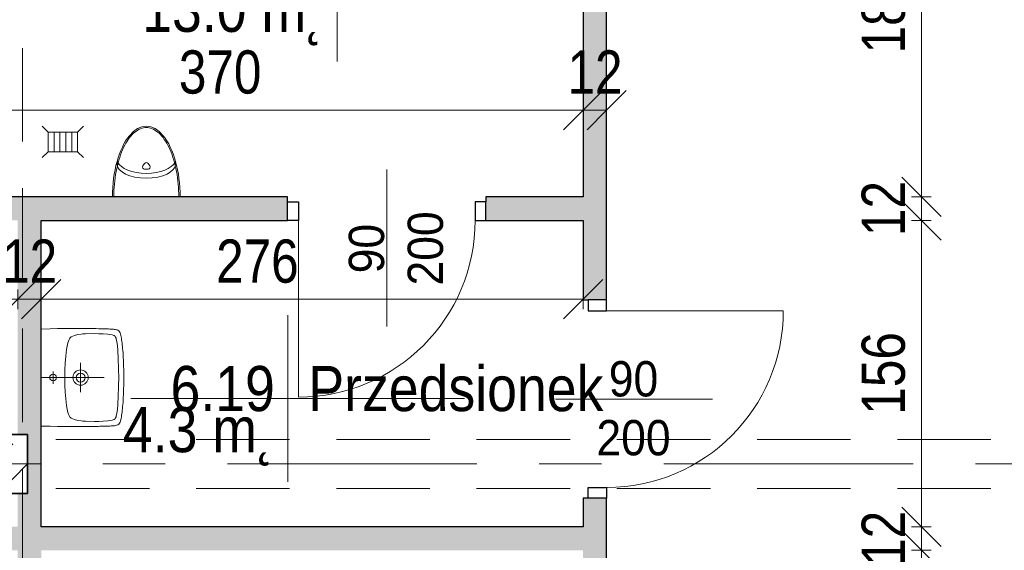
# Model space of a CAD drawing. Header units: centimetres. Extents: x -1743 to 21705, y -8842 to 3590.
# Tile 32 of 44: x -2 to 500, y 2284 to 2555. Entities that reach past the tile are written whole.
import ezdxf

# ---------------------------------------------------------------- set-up
doc = ezdxf.new("R2010")
doc.units = ezdxf.units.CM
doc.linetypes.add('Oś', pattern=[222.25, 127, -31.75, 31.75, -31.75])
doc.linetypes.add('Ukryte', pattern=[71.438, 47.625, -23.813])
for name, color, linetype, lineweight in [('A-ANNO-DIMS', 211, 'Continuous', 13), ('A-ANNO-DIMS-100', 211, 'Continuous', 13), ('A-ANNO-NOTE', 131, 'Continuous', 9), ('A-AREA-IDEN', 2, 'Continuous', 13), ('A-DETL-GENF', 92, 'Continuous', 9), ('A-DETL-HDLN', 90, 'Ukryte', 9), ('A-DETL-MEDM', 33, 'Continuous', 25), ('A-DOOR', 31, 'Continuous', 13), ('A-WALL', 113, 'Continuous', 13), ('P-SANR-FIXT', 6, 'Continuous', 9), ('S-COLS', 52, 'Continuous', 9), ('S-GRID', 1, 'Continuous', 13)]:
    doc.layers.add(name, color=color, linetype=linetype, lineweight=lineweight)
doc.styles.add('Arial', font='arial.ttf', dxfattribs={"width": 0.9, "height": 18})
doc.styles.add('Arial Narrow_2', font='ARIALN.TTF', dxfattribs={"height": 22})
doc.styles.add('Arial_3', font='arial.ttf', dxfattribs={"width": 0.85, "height": 23})
doc.dimstyles.new('Diagonal_1_100__0_1__1', dxfattribs={"dimscale": 30.48, "dimtxt": 22.515481, "dimasz": 0.656168, "dimexe": 0.164042, "dimexo": 0.0625, "dimgap": 0.065617, "dimtad": 1, "dimdec": 1, "dimrnd": 0.1, "dimdsep": 46, "dimtxsty": 'Arial Narrow_2', "dimblk1": 'OBLIQUE', "dimblk2": 'OBLIQUE', "dimsah": 1, "dimcen": 0.09, "dimazin": 0, "dimtfac": 1, "dimtdec": 4, "dimtix": 1, "dimtmove": 0, "dimatfit": 3, "dimfxl": 0.164042, "dimfxlon": 1, "dimtvp": 1, "dimtolj": 1, "dimtzin": 0, "dimarcsym": 2})
doc.dimstyles.new('Diagonal_1_100__0_1__2', dxfattribs={"dimscale": 30.48, "dimtxt": 22.515481, "dimasz": 0.656168, "dimexe": 0.164042, "dimexo": 0.0625, "dimgap": 0.065617, "dimtad": 1, "dimdec": 1, "dimrnd": 0.1, "dimdsep": 46, "dimtxsty": 'Arial Narrow_2', "dimblk1": 'OBLIQUE', "dimblk2": 'OBLIQUE', "dimsah": 1, "dimcen": 0.09, "dimazin": 0, "dimtfac": 1, "dimtdec": 4, "dimtix": 1, "dimtmove": 2, "dimatfit": 3, "dimfxl": 0.164042, "dimfxlon": 1, "dimtvp": 1, "dimtolj": 1, "dimtzin": 0, "dimarcsym": 2})

# ---------------------------------------------------------------- blocks, each defined once
blk = doc.blocks.new('M_Concrete-Square-Column - 300 x 300mm-V1-6_piętro IV __13_80 m_ - stan istniejący')
at = {"layer": 'S-COLS'}
h = blk.add_hatch(dxfattribs=at)
h.set_pattern_fill('FP_2', color=256, style=0, pattern_type=2)
h.set_pattern_definition([(45, (12.623, -2328.326), (-17.67767, 17.67767), []), (45, (30.3, -2328.326), (-17.67767, 17.67767), [12.5, -6.25])])
h.paths.add_polyline_path([(15, -15), (15, 15), (-15, 15), (-15, -15)], flags=0)
at = {"layer": 'S-COLS', "lineweight": 35}
for p, q in [((15, 15), (-15, 15)), ((-15, 15), (-15, -15)), ((15, -15), (15, 15)), ((-15, -15), (15, -15))]:
    blk.add_line(p, q, dxfattribs=at)
blk = doc.blocks.new('DRZWI 1S - automatyczna etykieta - Drzwi 90-2252147-6_piętro IV __13_80 m_ - stan istniejący')
at = {"layer": 'A-DETL-GENF'}
for p, q in [((-50.5, 3.5), (-45, 3.5)), ((-50.5, -6), (-50.5, 3.5)), ((-45, 3.5), (-45, -6)), ((45, 3.5), (50.5, 3.5)), ((45, -6), (45, 3.5)), ((50.5, 3.5), (50.5, -6)), ((-45, -6), (-50.5, -6)), ((50.5, -6), (45, -6))]:
    blk.add_line(p, q, dxfattribs=at)
at = {"layer": 'A-DETL-MEDM'}
for p, q in [((-50.5, -6), (-50.5, 3.5)), ((-50.5, 3.5), (-45, 3.5)), ((-45, 3.5), (-45, -6)), ((45, 3.5), (45, -6)), ((50.5, 3.5), (45, 3.5)), ((50.5, -6), (50.5, 3.5)), ((-45, -6), (-50.5, -6)), ((45, -6), (50.5, -6))]:
    blk.add_line(p, q, dxfattribs=at)
at = {"layer": 'A-DOOR'}
blk.add_line((45, -6), (45, -96), dxfattribs=at)
blk.add_arc((45, -6), 90, 180, 270, dxfattribs=at)
blk = doc.blocks.new('DRZWI 1S - automatyczna etykieta - Drzwi 90-2252155-6_piętro IV __13_80 m_ - stan istniejący')
at = {"layer": 'A-DETL-GENF'}
for p, q in [((-50.5, 6), (-50.5, -3.5)), ((-45, 6), (-50.5, 6)), ((-45, -3.5), (-45, 6)), ((50.5, 6), (45, 6)), ((45, 6), (45, -3.5)), ((50.5, -3.5), (50.5, 6)), ((-50.5, -3.5), (-45, -3.5)), ((45, -3.5), (50.5, -3.5))]:
    blk.add_line(p, q, dxfattribs=at)
at = {"layer": 'A-DETL-MEDM'}
for p, q in [((-45, 6), (-50.5, 6)), ((-50.5, 6), (-50.5, -3.5)), ((-45, -3.5), (-45, 6)), ((45, -3.5), (45, 6)), ((45, 6), (50.5, 6)), ((50.5, 6), (50.5, -3.5)), ((-50.5, -3.5), (-45, -3.5)), ((50.5, -3.5), (45, -3.5))]:
    blk.add_line(p, q, dxfattribs=at)
at = {"layer": 'A-DOOR'}
blk.add_line((45, 6), (45, 96), dxfattribs=at)
blk.add_arc((45, 6), 90, 90, 180, dxfattribs=at)
blk = doc.blocks.new('Umywalka koło Nova Pro - Pro 50-1205816-6_piętro IV __13_80 m_ - stan istniejący')
at = {"layer": 'P-SANR-FIXT'}
for p, q in [((-11.6, 44.96), (-11.26, 45.47)), ((-11.26, 45.47), (-11.6, 44.96)), ((-11.26, 45.47), (-10.8, 45.84)), ((-10.8, 45.84), (-11.26, 45.47)), ((-10.8, 45.84), (-10.24, 46.11)), ((-10.24, 46.11), (-10.8, 45.84)), ((-10.24, 46.11), (-9.61, 46.32)), ((-9.61, 46.32), (-10.24, 46.11)), ((-9.61, 46.32), (-8.94, 46.51)), ((-8.94, 46.51), (-9.61, 46.32)), ((-8.94, 46.51), (-8.25, 46.64)), ((-8.25, 46.64), (-8.94, 46.51)), ((-8.25, 46.64), (-7.5, 46.8)), ((-7.5, 46.8), (-8.25, 46.64)), ((-7.5, 46.8), (-6.73, 46.91)), ((-6.73, 46.91), (-7.5, 46.8)), ((-6.73, 46.91), (-5.93, 47.04)), ((-5.93, 47.04), (-6.73, 46.91)), ((-5.93, 47.04), (-5.1, 47.15)), ((-5.1, 47.15), (-5.93, 47.04)), ((-5.1, 47.15), (-4.2, 47.25)), ((-4.2, 47.25), (-5.1, 47.15)), ((-4.2, 47.25), (-3.27, 47.36)), ((-3.27, 47.36), (-4.2, 47.25)), ((-3.27, 47.36), (-2.28, 47.44)), ((-2.28, 47.44), (-3.27, 47.36)), ((-2.28, 47.44), (-1.24, 47.52)), ((-1.24, 47.52), (-2.28, 47.44)), ((-1.4, 44.94), (3.1, 45.18)), ((-1.24, 47.52), (-0.15, 47.63)), ((-0.15, 47.63), (-1.24, 47.52)), ((-0.15, 47.63), (1.05, 47.71)), ((1.05, 47.71), (-0.15, 47.63)), ((1.05, 47.71), (2.3, 47.76)), ((2.3, 47.76), (1.05, 47.71)), ((2.3, 47.76), (3.66, 47.84)), ((3.66, 47.84), (2.3, 47.76)), ((3.1, 45.18), (7.6, 45.31)), ((3.66, 47.84), (5.12, 47.89)), ((5.12, 47.89), (3.66, 47.84)), ((5.12, 47.89), (6.72, 47.95)), ((6.72, 47.95), (5.12, 47.89)), ((6.72, 47.95), (8.45, 47.97)), ((8.45, 47.97), (6.72, 47.95)), ((7.6, 45.31), (9.86, 45.39)), ((8.45, 47.97), (10.4, 48)), ((10.4, 48), (8.45, 47.97)), ((9.86, 45.39), (11.04, 45.42)), ((10.4, 48), (14.63, 48)), ((14.63, 48), (10.4, 48)), ((11.04, 45.42), (11.7, 45.42)), ((11.7, 45.42), (12.5, 45.44)), ((12.5, 45.44), (13.3, 45.42)), ((13.3, 45.42), (13.99, 45.42)), ((13.99, 45.42), (15.14, 45.39)), ((14.63, 48), (16.55, 47.97)), ((16.55, 47.97), (14.63, 48)), ((15.14, 45.39), (17.4, 45.31)), ((16.55, 47.97), (18.31, 47.95)), ((18.31, 47.95), (16.55, 47.97)), ((17.4, 45.31), (21.9, 45.18)), ((18.31, 47.95), (19.88, 47.89)), ((19.88, 47.89), (18.31, 47.95)), ((19.88, 47.89), (21.34, 47.84)), ((21.34, 47.84), (19.88, 47.89)), ((21.34, 47.84), (22.7, 47.76)), ((22.7, 47.76), (21.34, 47.84)), ((21.9, 45.18), (26.4, 44.94)), ((22.7, 47.76), (23.98, 47.71)), ((23.98, 47.71), (22.7, 47.76)), ((23.98, 47.71), (25.15, 47.63)), ((25.15, 47.63), (23.98, 47.71)), ((25.15, 47.63), (26.24, 47.52)), ((26.24, 47.52), (25.15, 47.63)), ((26.24, 47.52), (27.31, 47.44)), ((27.31, 47.44), (26.24, 47.52)), ((27.31, 47.44), (28.29, 47.36)), ((28.29, 47.36), (27.31, 47.44)), ((28.29, 47.36), (29.23, 47.25)), ((29.23, 47.25), (28.29, 47.36)), ((29.23, 47.25), (30.1, 47.15)), ((30.1, 47.15), (29.23, 47.25)), ((30.1, 47.15), (30.93, 47.04)), ((30.93, 47.04), (30.1, 47.15)), ((30.93, 47.04), (31.76, 46.91)), ((31.76, 46.91), (30.93, 47.04)), ((31.76, 46.91), (32.5, 46.8)), ((32.5, 46.8), (31.76, 46.91)), ((32.5, 46.8), (33.25, 46.64)), ((33.25, 46.64), (32.5, 46.8)), ((33.25, 46.64), (33.97, 46.51)), ((33.97, 46.51), (33.25, 46.64)), ((33.97, 46.51), (34.63, 46.32)), ((34.63, 46.32), (33.97, 46.51)), ((34.63, 46.32), (35.24, 46.11)), ((35.24, 46.11), (34.63, 46.32)), ((35.24, 46.11), (35.8, 45.84)), ((35.8, 45.84), (35.24, 46.11)), ((35.8, 45.84), (36.28, 45.47)), ((36.28, 45.47), (35.8, 45.84)), ((36.28, 45.47), (36.6, 44.96)), ((36.6, 44.96), (36.28, 45.47)), ((-12.24, 39.61), (-12.22, 40.28)), ((-12.22, 40.28), (-12.19, 40.94)), ((-12.19, 40.94), (-12.16, 41.58)), ((-12.16, 41.58), (-12.14, 42.22)), ((-12.14, 42.22), (-12.08, 42.81)), ((-12.08, 42.81), (-12, 43.37)), ((-12, 43.37), (-11.92, 43.87)), ((-11.92, 43.87), (-11.82, 44.38)), ((-11.82, 44.38), (-11.71, 44.67)), ((-11.6, 44.96), (-11.79, 44.38)), ((-11.71, 44.67), (-11.6, 44.96)), ((-9.53, 39.82), (-9.39, 40.94)), ((-9.39, 40.94), (-9.21, 42.03)), ((-9.21, 42.03), (-9.05, 42.59)), ((-9.05, 42.59), (-8.86, 43.1)), ((-8.86, 43.1), (-8.7, 43.34)), ((-8.7, 43.34), (-8.51, 43.55)), ((-8.51, 43.55), (-8.03, 43.85)), ((-8.03, 43.85), (-7.53, 44.06)), ((-7.53, 44.06), (-6.97, 44.22)), ((-6.97, 44.22), (-5.88, 44.43)), ((-5.88, 44.43), (-3.64, 44.75)), ((-3.64, 44.75), (-1.4, 44.94)), ((26.4, 44.94), (28.64, 44.75)), ((28.64, 44.75), (30.88, 44.43)), ((30.88, 44.43), (31.97, 44.22)), ((31.97, 44.22), (32.53, 44.06)), ((32.53, 44.06), (33.06, 43.85)), ((33.06, 43.85), (33.54, 43.55)), ((33.54, 43.55), (33.73, 43.34)), ((33.73, 43.34), (33.86, 43.1)), ((33.86, 43.1), (34.07, 42.59)), ((34.07, 42.59), (34.21, 42.03)), ((34.21, 42.03), (34.39, 40.94)), ((34.39, 40.94), (34.53, 39.82)), ((36.6, 44.96), (36.82, 44.38)), ((36.82, 44.38), (36.92, 43.87)), ((36.92, 43.87), (37.03, 43.37)), ((37.03, 43.37), (37.08, 42.81)), ((37.08, 42.81), (37.14, 42.22)), ((37.14, 42.22), (37.16, 41.58)), ((37.16, 41.58), (37.19, 40.94)), ((37.19, 40.94), (37.22, 40.28)), ((37.22, 40.28), (37.24, 39.61)), ((-12.38, 35.06), (-12.35, 35.88)), ((-12.35, 36.65), (-12.32, 37.43)), ((-12.35, 35.88), (-12.35, 36.65)), ((-12.32, 37.43), (-12.3, 38.17)), ((-12.3, 38.17), (-12.27, 38.89)), ((-12.27, 38.89), (-12.24, 39.61)), ((-9.84, 33.06), (-9.79, 35.32)), ((-9.79, 35.32), (-9.71, 37.56)), ((-9.71, 37.56), (-9.53, 39.82)), ((12.5, 6), (12.5, 38)), ((34.53, 39.82), (34.71, 37.56)), ((34.71, 37.56), (34.82, 35.32)), ((34.82, 35.32), (34.84, 33.06)), ((37.24, 39.61), (37.27, 38.89)), ((37.27, 38.89), (37.3, 38.17)), ((37.3, 38.17), (37.32, 37.43)), ((37.32, 37.43), (37.35, 36.65)), ((37.35, 36.65), (37.35, 35.88)), ((37.35, 35.88), (37.38, 35.06)), ((-12.46, 30.5), (-12.43, 31.46)), ((-12.46, 29.49), (-12.46, 30.5)), ((-12.43, 32.39), (-12.4, 33.3)), ((-12.43, 31.46), (-12.43, 32.39)), ((-12.4, 33.88), (-12.38, 35.06)), ((-12.4, 33.3), (-12.4, 33.88)), ((-9.76, 28.56), (-9.84, 33.06)), ((34.84, 33.06), (34.76, 28.56)), ((37.38, 35.06), (37.4, 33.88)), ((37.4, 33.88), (37.43, 33.3)), ((37.43, 33.3), (37.43, 32.39)), ((37.43, 32.39), (37.46, 31.46)), ((37.46, 31.46), (37.46, 30.5)), ((37.46, 30.5), (37.48, 29.49)), ((-12.51, 24.3), (-12.48, 26.13)), ((-12.48, 27.81), (-12.46, 29.49)), ((-12.48, 26.13), (-12.48, 27.81)), ((-9.74, 27.87), (-9.76, 28.56)), ((-9.71, 27.55), (-9.74, 27.87)), ((-9.69, 27.15), (-9.71, 27.55)), ((-9.61, 26.27), (-9.69, 27.15)), ((-9.37, 24.54), (-9.61, 26.27)), ((20.01, 26), (5.01, 26)), ((34.63, 26.27), (34.37, 24.54)), ((34.69, 27.15), (34.63, 26.27)), ((34.71, 27.55), (34.69, 27.15)), ((34.74, 27.87), (34.71, 27.55)), ((34.76, 28.56), (34.74, 27.87)), ((37.48, 29.49), (37.48, 27.81)), ((37.48, 27.81), (37.51, 26.13)), ((37.51, 26.13), (37.51, 22.27)), ((-12.48, 22.27), (-12.51, 24.3)), ((-12.48, 19.98), (-12.48, 22.27)), ((-8.91, 22.86), (-9.37, 24.54)), ((-8.62, 22.03), (-8.91, 22.86)), ((-8.19, 21.26), (-8.62, 22.03)), ((-7.93, 20.91), (-8.19, 21.26)), ((-7.61, 20.62), (-7.93, 20.91)), ((-6.89, 20.14), (-7.61, 20.62)), ((-6.09, 19.8), (-6.89, 20.14)), ((31.89, 20.14), (31.09, 19.8)), ((32.61, 20.62), (31.89, 20.14)), ((32.93, 20.91), (32.61, 20.62)), ((33.19, 21.26), (32.93, 20.91)), ((33.62, 22.03), (33.19, 21.26)), ((33.91, 22.86), (33.62, 22.03)), ((34.37, 24.54), (33.91, 22.86)), ((37.51, 22.27), (37.48, 19.98)), ((-12.45, 17.35), (-12.48, 19.98)), ((-12.4, 14.28), (-12.45, 17.35)), ((-5.24, 19.53), (-6.09, 19.8)), ((-3.53, 19.16), (-5.24, 19.53)), ((-1.83, 18.89), (-3.53, 19.16)), ((1.66, 18.49), (-1.83, 18.89)), ((5.15, 18.2), (1.66, 18.49)), ((8.64, 18.06), (5.15, 18.2)), ((10.37, 18.01), (8.64, 18.06)), ((14.63, 18.01), (10.37, 18.01)), ((16.36, 18.06), (14.63, 18.01)), ((19.88, 18.2), (16.36, 18.06)), ((23.34, 18.49), (19.88, 18.2)), ((26.83, 18.89), (23.34, 18.49)), ((28.56, 19.16), (26.83, 18.89)), ((30.26, 19.53), (28.56, 19.16)), ((31.09, 19.8), (30.26, 19.53)), ((37.45, 17.35), (37.4, 14.28)), ((37.48, 19.98), (37.45, 17.35)), ((-12.32, 10.58), (-12.4, 14.28)), ((-12.19, 6), (-12.32, 10.58)), ((15.72, 12.02), (9.46, 12.02)), ((37.32, 10.58), (37.19, 6)), ((37.4, 14.28), (37.32, 10.58))]:
    blk.add_line(p, q, dxfattribs=at)
for centre, radius in [((12.51, 26), 3.92), ((12.51, 26), 2.28), ((12.5, 12.02), 1.72)]:
    blk.add_circle(centre, radius, dxfattribs=at)
blk = doc.blocks.new('kratka ściekowa1 - kratka ściekowa-1764096-6_piętro IV __13_80 m_ - stan istniejący')
at = {"layer": 'P-SANR-FIXT'}
for p, q in [((-10.5, 8), (-7.5, 5)), ((10.5, 8), (7.5, 5)), ((-7.5, 5), (-7.5, -5)), ((7.5, 5), (-7.5, 5)), ((-4.5, 5), (-4.5, -5)), ((-1.5, 5), (-1.5, -5)), ((1.5, 5), (1.5, -5)), ((4.5, 5), (4.5, -5)), ((7.5, -5), (7.5, 5)), ((-10.5, -8), (-7.5, -5)), ((-7.5, -5), (7.5, -5)), ((7.5, -5), (10.5, -8))]:
    blk.add_line(p, q, dxfattribs=at)
blk = doc.blocks.new('pisuar - Type 1-1215861-6_piętro IV __13_80 m_ - stan istniejący')
at = {"layer": 'P-SANR-FIXT'}
for p, q in [((-2.42, 22.84), (-2.1, 23.79)), ((11.62, 23.02), (10.75, 21.85)), ((11.63, 20.1), (13.37, 20.1)), ((14.25, 21.85), (13.38, 23.02)), ((27.1, 23.79), (27.42, 22.84))]:
    blk.add_line(p, q, dxfattribs=at)
for centre, start, end in [((11.63, 21.2), 143.1177, 270), ((12.5, 22.36), 36.8823, 143.1177), ((13.37, 21.2), 270, 36.8823)]:
    blk.add_arc(centre, 1.09, start, end, dxfattribs=at)
for centre, major_axis, ratio, start_param, end_param in [((12.5, 6), (0, 36), 0.478823, 4.712389, 7.853982), ((12.5, 22.84), (14.92, 0), 0.492275, 3.141593, 6.283185), ((12.5, 25.29), (14.92, 0), 0.492275, 3.348063, 6.076813)]:
    blk.add_ellipse(centre, major_axis=major_axis, ratio=ratio, start_param=start_param, end_param=end_param, dxfattribs=at)
blk.add_open_spline([(29.04, 6), (29.04, 8.2), (28.84, 12.59), (27.98, 18.95), (26.57, 24.86), (24.67, 30.11), (22.35, 34.52), (19.71, 37.93), (16.87, 40.22), (13.96, 41.35), (11.04, 41.35), (8.13, 40.22), (5.29, 37.93), (2.65, 34.52), (0.33, 30.11), (-1.57, 24.86), (-2.98, 18.95), (-3.84, 12.59), (-4.04, 8.2), (-4.04, 6)], degree=3, dxfattribs=at)
blk = doc.blocks.new('DIMBLOCK123-6_piętro IV __13_80 m_ - stan istniejący')
at = {"layer": 'A-ANNO-DIMS-100'}
for p, q in [((285.38, 2508.52), (295.38, 2518.52)), ((297.38, 2508.52), (307.38, 2518.52)), ((285.38, 2503.52), (285.38, 2513.52)), ((297.38, 2503.52), (297.38, 2513.52)), ((285.38, 2508.52), (275.38, 2498.52)), ((297.38, 2508.52), (285.38, 2508.52)), ((285.38, 2508.52), (285.38, 2503.52)), ((297.38, 2508.52), (287.38, 2498.52)), ((297.38, 2508.52), (297.38, 2503.52))]:
    blk.add_line(p, q, dxfattribs=at)
at = {"layer": 'A-ANNO-DIMS-100', "color": 0, "insert": (277.44, 2538.96), "char_height": 22, "width": 33.4516, "attachment_point": 1, "line_spacing_factor": 0.974696, "style": 'Arial Narrow_2'}
blk.add_mtext('12', dxfattribs=at)
blk = doc.blocks.new('_Oblique')
at = {"color": 0, "linetype": 'ByBlock', "lineweight": -2}
blk.add_line((-0.5, -0.5), (0.5, 0.5), dxfattribs=at)
blk = doc.blocks.new('DIMBLOCK124-6_piętro IV __13_80 m_ - stan istniejący')
at = {"layer": 'A-ANNO-DIMS-100'}
for p, q in [((-84.62, 2508.52), (-74.62, 2518.52)), ((285.38, 2508.52), (295.38, 2518.52)), ((-84.62, 2503.52), (-84.62, 2513.52)), ((285.38, 2503.52), (285.38, 2513.52)), ((-84.62, 2508.52), (-94.62, 2498.52)), ((285.38, 2508.52), (-84.62, 2508.52)), ((-84.62, 2508.52), (-84.62, 2503.52)), ((285.38, 2508.52), (275.38, 2498.52)), ((285.38, 2508.52), (285.38, 2503.52))]:
    blk.add_line(p, q, dxfattribs=at)
at = {"layer": 'A-ANNO-DIMS-100', "color": 0, "insert": (79.47, 2538.96), "char_height": 22, "width": 50.1774, "attachment_point": 1, "line_spacing_factor": 0.974696, "style": 'Arial Narrow_2'}
blk.add_mtext('370', dxfattribs=at)
blk = doc.blocks.new('DIMBLOCK128-6_piętro IV __13_80 m_ - stan istniejący')
at = {"layer": 'A-ANNO-DIMS-100'}
for p, q in [((9.38, 2412.21), (19.38, 2422.21)), ((285.38, 2412.21), (295.38, 2422.21)), ((9.38, 2407.21), (9.38, 2417.21)), ((285.38, 2407.21), (285.38, 2417.21)), ((9.38, 2412.21), (-0.62, 2402.21)), ((285.38, 2412.21), (9.38, 2412.21)), ((9.38, 2412.21), (9.38, 2407.21)), ((285.38, 2412.21), (275.38, 2402.21)), ((285.38, 2412.21), (285.38, 2407.21))]:
    blk.add_line(p, q, dxfattribs=at)
at = {"layer": 'A-ANNO-DIMS-100', "color": 0, "insert": (98.44, 2442.64), "char_height": 22, "width": 50.1774, "attachment_point": 1, "line_spacing_factor": 0.974696, "style": 'Arial Narrow_2'}
blk.add_mtext('276', dxfattribs=at)
blk = doc.blocks.new('DIMBLOCK129-6_piętro IV __13_80 m_ - stan istniejący')
at = {"layer": 'A-ANNO-DIMS-100'}
for p, q in [((-2.62, 2412.21), (7.38, 2422.21)), ((9.38, 2412.21), (19.38, 2422.21)), ((-2.62, 2407.21), (-2.62, 2417.21)), ((9.38, 2407.21), (9.38, 2417.21)), ((-2.62, 2412.21), (-12.62, 2402.21)), ((9.38, 2412.21), (-2.62, 2412.21)), ((-2.62, 2412.21), (-2.62, 2407.21)), ((9.38, 2412.21), (-0.62, 2402.21)), ((9.38, 2412.21), (9.38, 2407.21))]:
    blk.add_line(p, q, dxfattribs=at)
at = {"layer": 'A-ANNO-DIMS-100', "color": 0, "insert": (-10.56, 2442.64), "char_height": 22, "width": 33.4516, "attachment_point": 1, "line_spacing_factor": 0.974696, "style": 'Arial Narrow_2'}
blk.add_mtext('12', dxfattribs=at)
blk = doc.blocks.new('DIMBLOCK130-6_piętro IV __13_80 m_ - stan istniejący')
at = {"layer": 'A-ANNO-DIMS-100'}
for p, q in [((-84.62, 2412.21), (-74.62, 2422.21)), ((-2.62, 2412.21), (7.38, 2422.21)), ((-84.62, 2407.21), (-84.62, 2417.21)), ((-2.62, 2407.21), (-2.62, 2417.21)), ((-84.62, 2412.21), (-94.62, 2402.21)), ((-2.62, 2412.21), (-84.62, 2412.21)), ((-84.62, 2412.21), (-84.62, 2407.21)), ((-2.62, 2412.21), (-12.62, 2402.21)), ((-2.62, 2412.21), (-2.62, 2407.21))]:
    blk.add_line(p, q, dxfattribs=at)
at = {"layer": 'A-ANNO-DIMS-100', "color": 0, "insert": (-57.56, 2442.64), "char_height": 22, "width": 33.4516, "attachment_point": 1, "line_spacing_factor": 0.974696, "style": 'Arial Narrow_2'}
blk.add_mtext('82', dxfattribs=at)
blk = doc.blocks.new('METKA_POMIESZCZENIA2 - Rozbudowana - bez ramki-2396678-6_piętro IV __13_80 m_ - stan istniejący')
at = {"layer": 'A-AREA-IDEN'}
for p, q in [((0, 0.425), (0, 0)), ((0.0976, 0), (-0.8, 0)), ((-0.8, 0), (0.9, 0)), ((0, 0), (0, -0.425))]:
    blk.add_line(p, q, dxfattribs=at)
blk = doc.blocks.new('DIMBLOCK222-6_piętro IV __13_80 m_ - stan istniejący')
at = {"layer": 'A-ANNO-DIMS-100'}
for p, q in [((457.72, 2284.33), (447.72, 2294.33)), ((452.72, 2284.33), (462.72, 2284.33)), ((457.72, 2284.33), (452.72, 2284.33)), ((457.72, 2013.33), (457.72, 2284.33)), ((457.72, 2284.33), (467.72, 2274.33)), ((457.72, 2013.33), (447.72, 2023.33)), ((452.72, 2013.33), (462.72, 2013.33)), ((457.72, 2013.33), (452.72, 2013.33)), ((457.72, 2013.33), (467.72, 2003.33))]:
    blk.add_line(p, q, dxfattribs=at)
at = {"layer": 'A-ANNO-DIMS-100', "color": 0, "insert": (427.29, 2127.92), "char_height": 22, "width": 50.1774, "attachment_point": 1, "rotation": 90, "line_spacing_factor": 0.974696, "style": 'Arial Narrow_2'}
blk.add_mtext('271', dxfattribs=at)
blk = doc.blocks.new('DIMBLOCK223-6_piętro IV __13_80 m_ - stan istniejący')
at = {"layer": 'A-ANNO-DIMS-100'}
for p, q in [((457.72, 2296.33), (447.72, 2306.33)), ((457.72, 2284.33), (447.72, 2294.33)), ((452.72, 2296.33), (462.72, 2296.33)), ((457.72, 2296.33), (452.72, 2296.33)), ((457.72, 2284.33), (457.72, 2296.33)), ((457.72, 2296.33), (467.72, 2286.33)), ((452.72, 2284.33), (462.72, 2284.33)), ((457.72, 2284.33), (452.72, 2284.33)), ((457.72, 2284.33), (467.72, 2274.33))]:
    blk.add_line(p, q, dxfattribs=at)
at = {"layer": 'A-ANNO-DIMS-100', "color": 0, "insert": (427.29, 2276.39), "char_height": 22, "width": 33.4516, "attachment_point": 1, "rotation": 90, "line_spacing_factor": 0.974696, "style": 'Arial Narrow_2'}
blk.add_mtext('12', dxfattribs=at)
blk = doc.blocks.new('DIMBLOCK224-6_piętro IV __13_80 m_ - stan istniejący')
at = {"layer": 'A-ANNO-DIMS-100'}
for p, q in [((457.72, 2452.33), (447.72, 2462.33)), ((452.72, 2452.33), (462.72, 2452.33)), ((457.72, 2452.33), (452.72, 2452.33)), ((457.72, 2296.33), (457.72, 2452.33)), ((457.72, 2452.33), (467.72, 2442.33)), ((457.72, 2296.33), (447.72, 2306.33)), ((452.72, 2296.33), (462.72, 2296.33)), ((457.72, 2296.33), (452.72, 2296.33)), ((457.72, 2296.33), (467.72, 2286.33))]:
    blk.add_line(p, q, dxfattribs=at)
at = {"layer": 'A-ANNO-DIMS-100', "color": 0, "insert": (427.29, 2353.42), "char_height": 22, "width": 50.1774, "attachment_point": 1, "rotation": 90, "line_spacing_factor": 0.974696, "style": 'Arial Narrow_2'}
blk.add_mtext('156', dxfattribs=at)
blk = doc.blocks.new('DIMBLOCK225-6_piętro IV __13_80 m_ - stan istniejący')
at = {"layer": 'A-ANNO-DIMS-100'}
for p, q in [((457.72, 2464.33), (447.72, 2474.33)), ((452.72, 2464.33), (462.72, 2464.33)), ((457.72, 2464.33), (452.72, 2464.33)), ((457.72, 2452.33), (457.72, 2464.33)), ((457.72, 2464.33), (467.72, 2454.33)), ((457.72, 2452.33), (447.72, 2462.33)), ((452.72, 2452.33), (462.72, 2452.33)), ((457.72, 2452.33), (452.72, 2452.33)), ((457.72, 2452.33), (467.72, 2442.33))]:
    blk.add_line(p, q, dxfattribs=at)
at = {"layer": 'A-ANNO-DIMS-100', "color": 0, "insert": (427.29, 2444.39), "char_height": 22, "width": 33.4516, "attachment_point": 1, "rotation": 90, "line_spacing_factor": 0.974696, "style": 'Arial Narrow_2'}
blk.add_mtext('12', dxfattribs=at)
blk = doc.blocks.new('DIMBLOCK226-6_piętro IV __13_80 m_ - stan istniejący')
at = {"layer": 'A-ANNO-DIMS-100'}
for p, q in [((457.72, 2652.33), (447.72, 2662.33)), ((452.72, 2652.33), (462.72, 2652.33)), ((457.72, 2652.33), (452.72, 2652.33)), ((457.72, 2464.33), (457.72, 2652.33)), ((457.72, 2652.33), (467.72, 2642.33)), ((457.72, 2464.33), (447.72, 2474.33)), ((452.72, 2464.33), (462.72, 2464.33)), ((457.72, 2464.33), (452.72, 2464.33)), ((457.72, 2464.33), (467.72, 2454.33))]:
    blk.add_line(p, q, dxfattribs=at)
at = {"layer": 'A-ANNO-DIMS-100', "color": 0, "insert": (427.29, 2537.42), "char_height": 22, "width": 50.1774, "attachment_point": 1, "rotation": 90, "line_spacing_factor": 0.974696, "style": 'Arial Narrow_2'}
blk.add_mtext('188', dxfattribs=at)

msp = doc.modelspace()

# ---------------------------------------------------------------- hatches: boundary and pattern name
at = {"layer": 'A-WALL'}
h = msp.add_hatch(color=9, dxfattribs=at)
h.paths.add_polyline_path([(297.38, 1826.33), (297.38, 1880.83), (285.38, 1880.83), (285.38, 1826.33)], flags=0)
h.paths.add_polyline_path([(297.38, 1971.83), (297.38, 2310.83), (285.38, 2310.83), (285.38, 1971.83), (294.88, 1971.83)], flags=0)
h.paths.add_polyline_path([(285.38, 2411.83), (297.38, 2411.83), (297.38, 2683.83), (285.38, 2683.83), (285.38, 2452.33)], flags=0)
h.paths.add_polyline_path([(285.38, 2814.83), (297.38, 2814.83), (297.38, 2824.33), (285.38, 2824.33), (285.38, 2818.86)], flags=0)
h = msp.add_hatch(color=9, dxfattribs=at)
h.paths.add_polyline_path([(285.38, 2452.33), (285.38, 2464.33), (235.88, 2464.33), (235.88, 2452.33)], flags=0)
h.paths.add_polyline_path([(134.88, 2452.33), (134.88, 2464.33), (-110.12, 2464.33), (-110.12, 2452.33), (9.38, 2452.33)], flags=0)
h.paths.add_polyline_path([(-191.12, 2452.33), (-191.12, 2464.33), (-218.12, 2464.33), (-218.12, 2452.33)], flags=0)
h.paths.add_polyline_path([(-310.62, 2452.33), (-299.12, 2452.33), (-299.12, 2464.33), (-310.62, 2464.33), (-310.62, 2454.83)], flags=0)
msp.add_hatch(color=9, dxfattribs=at).paths.add_polyline_path([(-2.62, 1871.33), (9.38, 1871.33), (9.38, 2452.33), (-2.62, 2452.33), (-2.62, 2343.33), (2.38, 2343.33), (2.38, 2313.33), (-2.62, 2313.33), (-2.62, 1895.87)], flags=0)
h = msp.add_hatch(color=9, dxfattribs=at)
h.paths.add_polyline_path([(285.38, 2284.33), (285.38, 2296.33), (9.38, 2296.33), (9.38, 2284.33)], flags=0)
h.paths.add_polyline_path([(-2.62, 2284.33), (-2.62, 2296.33), (-310.62, 2296.33), (-310.62, 2284.33)], flags=0)

# ---------------------------------------------------------------- linework, layer by layer
at = {"layer": 'A-ANNO-NOTE', "lineweight": 13}
for p, q in [((185.38, 2478.33), (185.38, 2398.33)), ((271.38, 2361.33), (351.38, 2361.33))]:
    msp.add_line(p, q, dxfattribs=at)
at = {"layer": 'A-DETL-HDLN'}
for p, q in [((-0.12, 420.83), (-0.12, 2793.33)), ((-1197.62, 2340.83), (1172.38, 2340.83)), ((-1197.62, 2315.83), (1172.38, 2315.83))]:
    msp.add_line(p, q, dxfattribs=at)
at = {"layer": 'A-WALL', "color": 7, "lineweight": 25}
for p, q in [((297.38, 2411.83), (297.38, 2824.33)), ((285.38, 2652.33), (285.38, 2464.33)), ((134.88, 2464.33), (-84.62, 2464.33)), ((134.88, 2461.83), (134.88, 2464.33)), ((285.38, 2464.33), (235.88, 2464.33)), ((235.88, 2464.33), (235.88, 2461.83)), ((9.38, 2296.33), (9.38, 2452.33)), ((9.38, 2452.33), (134.88, 2452.33)), ((235.88, 2452.33), (285.38, 2452.33)), ((285.38, 2452.33), (285.38, 2411.83)), ((285.38, 2411.83), (287.88, 2411.83)), ((287.88, 2310.83), (285.38, 2310.83)), ((285.38, 2310.83), (285.38, 2296.33)), ((297.38, 1971.83), (297.38, 2310.83)), ((285.38, 2296.33), (9.38, 2296.33))]:
    msp.add_line(p, q, dxfattribs=at)
at = {"layer": 'S-GRID', "linetype": 'Oś'}
msp.add_line((1342.46, 2328.33), (-1368.76, 2328.33), dxfattribs=at)

# ---------------------------------------------------------------- block references
at = {"layer": 'A-AREA-IDEN', "xscale": 99.99999999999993, "yscale": 99.99999999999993, "zscale": 99.99999999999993}
for p in [(160.02, 2575.77), (135.01, 2361.67)]:
    msp.add_blockref('METKA_POMIESZCZENIA2 - Rozbudowana - bez ramki-2396678-6_piętro IV __13_80 m_ - stan istniejący', p, dxfattribs=at)
at = {"layer": 'A-DOOR'}
for name, p, rotation in [('DRZWI 1S - automatyczna etykieta - Drzwi 90-2252155-6_piętro IV __13_80 m_ - stan istniejący', (185.38, 2458.33), 180), ('DRZWI 1S - automatyczna etykieta - Drzwi 90-2252147-6_piętro IV __13_80 m_ - stan istniejący', (291.38, 2361.33), 89.99999999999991)]:
    msp.add_blockref(name, p, dxfattribs=dict(at, rotation=rotation))
at = {"layer": 'P-SANR-FIXT'}
for name, p in [('kratka ściekowa1 - kratka ściekowa-1764096-6_piętro IV __13_80 m_ - stan istniejący', (20.38, 2492.33)), ('pisuar - Type 1-1215861-6_piętro IV __13_80 m_ - stan istniejący', (50.38, 2458.33))]:
    msp.add_blockref(name, p, dxfattribs=at)
at = {"layer": 'P-SANR-FIXT', "rotation": 269.9999999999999}
msp.add_blockref('Umywalka koło Nova Pro - Pro 50-1205816-6_piętro IV __13_80 m_ - stan istniejący', (3.38, 2384.83), dxfattribs=at)
at = {"layer": 'S-COLS'}
msp.add_blockref('M_Concrete-Square-Column - 300 x 300mm-V1-6_piętro IV __13_80 m_ - stan istniejący', (-12.62, 2328.33), dxfattribs=at)

# ---------------------------------------------------------------- texts
at = {"layer": 'A-ANNO-NOTE', "lineweight": 211, "char_height": 18, "attachment_point": 5, "rotation": 90, "line_spacing_factor": 0.936439, "style": 'Arial'}
for s, insert, width in [('\\pxqc,t6.35,12.7,19.05,25.4,31.75,38.1,44.45,50.8,57.15,63.5,69.85,76.2,82.55,88.9,95.25,101.6,107.95,114.3,120.65,127,133.35,139.7,146.05,152.4,158.75,165.1,171.45,177.8,184.15,190.5,196.85,203.2;{200}', (205.14, 2438.09), 38.07), ('\\pxqc,t6.35,12.7,19.05,25.4,31.75,38.1,44.45,50.8,57.15,63.5,69.85,76.2,82.55,88.9,95.25,101.6,107.95,114.3,120.65,127,133.35,139.7,146.05,152.4,158.75,165.1,171.45,177.8,184.15,190.5,196.85,203.2;{200}', (205.14, 2438.09), 38.07), ('\\pxqc,t6.35,12.7,19.05,25.4,31.75,38.1,44.45,50.8,57.15,63.5,69.85,76.2,82.55,88.9,95.25,101.6,107.95,114.3,120.65,127,133.35,139.7,146.05,152.4,158.75,165.1,171.45,177.8,184.15,190.5,196.85,203.2;{90}', (175.14, 2438), 25.65)]:
    msp.add_mtext(s, dxfattribs=dict(at, insert=insert, width=width))
at = {"layer": 'A-ANNO-NOTE', "lineweight": 211, "char_height": 18, "attachment_point": 5, "line_spacing_factor": 0.936439, "style": 'Arial'}
for s, insert, width in [('\\pxqc,t6.35,12.7,19.05,25.4,31.75,38.1,44.45,50.8,57.15,63.5,69.85,76.2,82.55,88.9,95.25,101.6,107.95,114.3,120.65,127,133.35,139.7,146.05,152.4,158.75,165.1,171.45,177.8,184.15,190.5,196.85,203.2;{90}', (311.07, 2371.56), 25.65), ('\\pxqc,t6.35,12.7,19.05,25.4,31.75,38.1,44.45,50.8,57.15,63.5,69.85,76.2,82.55,88.9,95.25,101.6,107.95,114.3,120.65,127,133.35,139.7,146.05,152.4,158.75,165.1,171.45,177.8,184.15,190.5,196.85,203.2;{200}', (311.07, 2341.56), 38.07), ('\\pxqc,t6.35,12.7,19.05,25.4,31.75,38.1,44.45,50.8,57.15,63.5,69.85,76.2,82.55,88.9,95.25,101.6,107.95,114.3,120.65,127,133.35,139.7,146.05,152.4,158.75,165.1,171.45,177.8,184.15,190.5,196.85,203.2;{200}', (311.07, 2341.56), 38.07)]:
    msp.add_mtext(s, dxfattribs=dict(at, insert=insert, width=width))
at = {"layer": 'A-AREA-IDEN', "char_height": 23, "line_spacing_factor": 0.936439, "style": 'Arial_3'}
for s, insert, width, attachment_point in [('\\pxqr,t3.69565,7.3913,11.08696,14.78261,18.47826,22.17391,25.86957,29.56522,33.26087,36.95652,40.65217,44.34783,48.04348,51.73913,55.43478,59.13043,62.82609,66.52174,70.21739,73.91304,77.6087,81.30435,85,88.69565,92.3913,96.08696,99.78261,103.47826,107.17391,110.86957,114.56522,118.26087;{13.0 m˛}', (153.37, 2571.38), 91.63, 3), ('\\pxqr,t3.69565,7.3913,11.08696,14.78261,18.47826,22.17391,25.86957,29.56522,33.26087,36.95652,40.65217,44.34783,48.04348,51.73913,55.43478,59.13043,62.82609,66.52174,70.21739,73.91304,77.6087,81.30435,85,88.69565,92.3913,96.08696,99.78261,103.47826,107.17391,110.86957,114.56522,118.26087;{6.19}', (128.35, 2354.89), 52.87, 9), ('\\pxt3.69565,7.3913,11.08696,14.78261,18.47826,22.17391,25.86957,29.56522,33.26087,36.95652,40.65217,44.34783,48.04348,51.73913,55.43478,59.13043,62.82609,66.52174,70.21739,73.91304,77.6087,81.30435,85,88.69565,92.3913,96.08696,99.78261,103.47826,107.17391,110.86957,114.56522,118.26087;{Przedsionek}', (145.44, 2354.89), 149.6, 7), ('\\pxqr,t3.69565,7.3913,11.08696,14.78261,18.47826,22.17391,25.86957,29.56522,33.26087,36.95652,40.65217,44.34783,48.04348,51.73913,55.43478,59.13043,62.82609,66.52174,70.21739,73.91304,77.6087,81.30435,85,88.69565,92.3913,96.08696,99.78261,103.47826,107.17391,110.86957,114.56522,118.26087;{4.3 m˛}', (128.35, 2357.28), 76.5, 3)]:
    msp.add_mtext(s, dxfattribs=dict(at, insert=insert, width=width, attachment_point=attachment_point))

# ---------------------------------------------------------------- dimensions: what is measured, and where the dimension line sits
at = {"layer": 'A-ANNO-DIMS'}
for base, p1, p2, angle, override, picture, middle in [((457.72, 2652.33), (452.72, 2464.33), (452.72, 2652.33), 90, {"dimpost": '<>', "dimfxl": 188}, 'DIMBLOCK226-6_piętro IV __13_80 m_ - stan istniejący', (444.49, 2558.33)), ((-84.62, 2508.52), (285.38, 2503.52), (-84.62, 2503.52), 0, {"dimpost": '<>', "dimfxl": 370}, 'DIMBLOCK124-6_piętro IV __13_80 m_ - stan istniejący', (100.38, 2521.76)), ((457.72, 2464.33), (452.72, 2452.33), (452.72, 2464.33), 90, {"dimpost": '<>', "dimfxl": 12}, 'DIMBLOCK225-6_piętro IV __13_80 m_ - stan istniejący', (444.68, 2458.33)), ((457.72, 2452.33), (452.72, 2296.33), (452.72, 2452.33), 90, {"dimpost": '<>', "dimfxl": 156}, 'DIMBLOCK224-6_piętro IV __13_80 m_ - stan istniejący', (444.49, 2374.33)), ((457.72, 2296.33), (452.72, 2284.33), (452.72, 2296.33), 90, {"dimpost": '<>', "dimfxl": 12}, 'DIMBLOCK223-6_piętro IV __13_80 m_ - stan istniejący', (444.68, 2290.33)), ((457.72, 2284.33), (452.72, 2013.33), (452.72, 2284.33), 90, {"dimpost": '<>', "dimfxl": 271}, 'DIMBLOCK222-6_piętro IV __13_80 m_ - stan istniejący', (444.68, 2148.83))]:
    dim = msp.add_linear_dim(base=base, p1=p1, p2=p2, angle=angle, dimstyle='Diagonal_1_100__0_1__1', override=override, dxfattribs=at)
    dim.commit()
    dim.dimension.update_dxf_attribs({"geometry": picture, "text_midpoint": middle})
for base, p1, p2, override, picture, middle in [((285.38, 2508.52), (297.38, 2503.52), (285.38, 2503.52), {"dimpost": '<>', "dimfxl": 12}, 'DIMBLOCK123-6_piętro IV __13_80 m_ - stan istniejący', (291.38, 2521.57)), ((-84.62, 2412.21), (-2.62, 2407.21), (-84.62, 2407.21), {"dimpost": '<>', "dimfxl": 82}, 'DIMBLOCK130-6_piętro IV __13_80 m_ - stan istniejący', (-43.62, 2425.44)), ((-2.62, 2412.21), (9.38, 2407.21), (-2.62, 2407.21), {"dimpost": '<>', "dimfxl": 12}, 'DIMBLOCK129-6_piętro IV __13_80 m_ - stan istniejący', (3.38, 2425.25))]:
    dim = msp.add_linear_dim(base=base, p1=p1, p2=p2, dimstyle='Diagonal_1_100__0_1__1', override=override, dxfattribs=at)
    dim.commit()
    dim.dimension.update_dxf_attribs({"geometry": picture, "text_midpoint": middle})
dim = msp.add_linear_dim(base=(9.38, 2412.21), p1=(285.38, 2407.21), p2=(9.38, 2407.21), dimstyle='Diagonal_1_100__0_1__2', override={"dimpost": '<>', "dimfxl": 276}, dxfattribs=at)
dim.commit()
dim.dimension.update_dxf_attribs({"geometry": 'DIMBLOCK128-6_piętro IV __13_80 m_ - stan istniejący', "text_midpoint": (123.53, 2427.97), "dimtype": 160, "text_rotation": 360})

doc.saveas('drawing.dxf')
